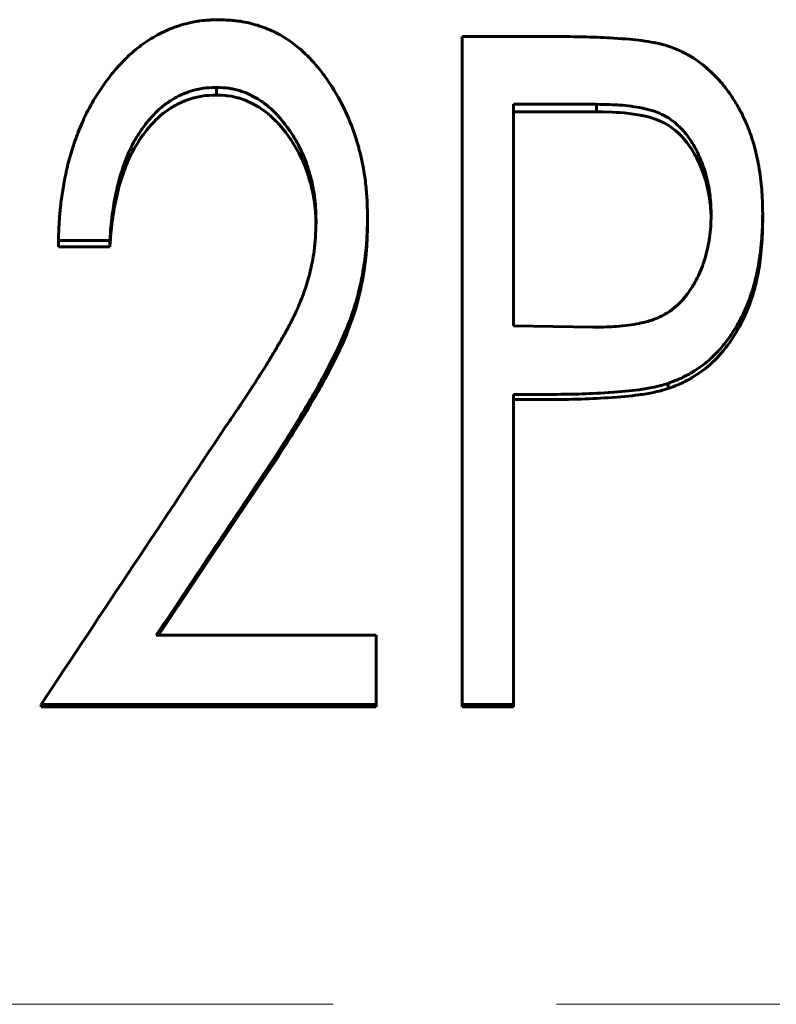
# Model space of a CAD drawing. Header units: millimetres. Extents: x 0 to 420, y 0 to 297.
# Tile 12 of 21: x 119.92 to 125, y 168.38 to 175. Entities that reach past the tile are written whole.
import ezdxf

# ---------------------------------------------------------------- set-up
doc = ezdxf.new("R2010")
doc.units = ezdxf.units.MM
doc.linetypes.add('K5LT_AXLED', pattern=[12, 7.5, -1.5, 1.5, -1.5])
doc.linetypes.add('K5LT_BASIC', pattern=[0])
doc.layers.add('Системный слой (1)', color=251, linetype='Continuous', true_color=0x6c6c6c)

# ---------------------------------------------------------------- blocks, each defined once
blk = doc.blocks.new('U13')
at = {"layer": 'Системный слой (1)', "color": 150, "linetype": 'K5LT_BASIC', "lineweight": 60, "true_color": 0x0080ff}
for p, q in [((123.835, 174.3797), (123.7893, 174.3804)), ((123.8973, 174.378), (123.835, 174.3797)), ((123.9227, 174.3769), (123.8973, 174.378)), ((123.9341, 174.3762), (123.9227, 174.3769)), ((123.9394, 174.3759), (123.9341, 174.3762)), ((123.9419, 174.3757), (123.9394, 174.3759)), ((123.9432, 174.3756), (123.9419, 174.3757)), ((123.9438, 174.3755), (123.9432, 174.3756)), ((123.9441, 174.3755), (123.9438, 174.3755)), ((123.9443, 174.3755), (123.9441, 174.3755)), ((123.9751, 174.3728), (123.9443, 174.3755)), ((123.9443, 174.3755), (123.9443, 174.3755)), ((124.0375, 174.3652), (123.9751, 174.3728)), ((124.0679, 174.3602), (124.0375, 174.3652)), ((124.083, 174.3575), (124.0679, 174.3602)), ((124.0905, 174.356), (124.083, 174.3575)), ((124.0942, 174.3553), (124.0905, 174.356)), ((124.0961, 174.3549), (124.0942, 174.3553)), ((124.097, 174.3547), (124.0961, 174.3549)), ((124.0975, 174.3546), (124.097, 174.3547)), ((124.0977, 174.3546), (124.0975, 174.3546)), ((124.0979, 174.3546), (124.0977, 174.3546)), ((124.1451, 174.3434), (124.0979, 174.3546)), ((124.1977, 174.3263), (124.1451, 174.3434)), ((124.2218, 174.3164), (124.1977, 174.3263)), ((124.2332, 174.3111), (124.2218, 174.3164)), ((124.2388, 174.3084), (124.2332, 174.3111)), ((124.2416, 174.307), (124.2388, 174.3084)), ((124.2429, 174.3063), (124.2416, 174.307)), ((124.2436, 174.3059), (124.2429, 174.3063)), ((124.2439, 174.3057), (124.2436, 174.3059)), ((124.2441, 174.3057), (124.2439, 174.3057)), ((124.2442, 174.3056), (124.2441, 174.3057)), ((124.2774, 174.2863), (124.2442, 174.3056)), ((124.323, 174.2526), (124.2774, 174.2863)), ((124.3446, 174.2331), (124.323, 174.2526)), ((124.3552, 174.2227), (124.3446, 174.2331)), ((124.3604, 174.2173), (124.3552, 174.2227)), ((124.3629, 174.2146), (124.3604, 174.2173)), ((124.3642, 174.2132), (124.3629, 174.2146)), ((124.3649, 174.2125), (124.3642, 174.2132)), ((124.3652, 174.2122), (124.3649, 174.2125)), ((124.3653, 174.212), (124.3652, 174.2122)), ((124.3654, 174.2119), (124.3653, 174.212)), ((124.3966, 174.1752), (124.3654, 174.2119)), ((124.4302, 174.1272), (124.3966, 174.1752)), ((124.446, 174.1012), (124.4302, 174.1272)), ((124.4535, 174.0876), (124.446, 174.1012)), ((124.4573, 174.0808), (124.4535, 174.0876)), ((124.4591, 174.0773), (124.4573, 174.0808)), ((124.46, 174.0755), (124.4591, 174.0773)), ((124.4605, 174.0747), (124.46, 174.0755)), ((124.4607, 174.0742), (124.4605, 174.0747)), ((124.4608, 174.074), (124.4607, 174.0742)), ((124.4609, 174.0739), (124.4608, 174.074)), ((124.4794, 174.0361), (124.4609, 174.0739)), ((124.5052, 173.9732), (124.4794, 174.0361)), ((124.5162, 173.9411), (124.5052, 173.9732)), ((124.5211, 173.9249), (124.5162, 173.9411)), ((124.5235, 173.9168), (124.5211, 173.9249)), ((124.5246, 173.9127), (124.5235, 173.9168)), ((124.5252, 173.9106), (124.5246, 173.9127)), ((124.5255, 173.9096), (124.5252, 173.9106)), ((124.5256, 173.9091), (124.5255, 173.9096)), ((124.5257, 173.9089), (124.5256, 173.9091)), ((124.5257, 173.9087), (124.5257, 173.9089)), ((124.5404, 173.847), (124.5257, 173.9087)), ((124.5469, 173.8118), (124.5404, 173.847)), ((124.5496, 173.7942), (124.5469, 173.8118)), ((124.5509, 173.7853), (124.5496, 173.7942)), ((124.5514, 173.7809), (124.5509, 173.7853)), ((124.5517, 173.7787), (124.5514, 173.7809)), ((124.5519, 173.7776), (124.5517, 173.7787)), ((124.5519, 173.777), (124.5519, 173.7776)), ((124.552, 173.7768), (124.5519, 173.777)), ((124.552, 173.7766), (124.552, 173.7768)), ((124.5548, 173.7515), (124.552, 173.7766)), ((124.5562, 173.7345), (124.5548, 173.7515)), ((124.5568, 173.726), (124.5562, 173.7345)), ((124.5571, 173.7217), (124.5568, 173.726)), ((124.5572, 173.7195), (124.5571, 173.7217)), ((124.5573, 173.7185), (124.5572, 173.7195)), ((124.5573, 173.7179), (124.5573, 173.7185)), ((124.5573, 173.7177), (124.5573, 173.7179)), ((124.5573, 173.7175), (124.5573, 173.7177)), ((124.5573, 173.7174), (124.5573, 173.7175)), ((124.5594, 173.6682), (124.5573, 173.7174))]:
    blk.add_line(p, q, dxfattribs=at)
blk = doc.blocks.new('U25')
at = {"layer": 'Системный слой (1)', "color": 150, "linetype": 'K5LT_BASIC', "lineweight": 60, "true_color": 0x0080ff}
for p, q in [((121.6223, 172.0184), (121.364, 171.6337)), ((121.364, 171.6337), (121.1056, 171.2484)), ((121.1056, 171.2484), (120.8473, 170.8627))]:
    blk.add_line(p, q, dxfattribs=at)
blk = doc.blocks.new('U30')
at = {"layer": 'Системный слой (1)', "color": 150, "linetype": 'K5LT_BASIC', "lineweight": 60, "true_color": 0x0080ff}
for p, q in [((121.2709, 174.4917), (121.2374, 174.4933)), ((121.2958, 174.4899), (121.2709, 174.4917)), ((121.3063, 174.4888), (121.2958, 174.4899)), ((121.311, 174.4883), (121.3063, 174.4888)), ((121.3132, 174.488), (121.311, 174.4883)), ((121.3143, 174.4879), (121.3132, 174.488)), ((121.3148, 174.4878), (121.3143, 174.4879)), ((121.3151, 174.4878), (121.3148, 174.4878)), ((121.3152, 174.4878), (121.3151, 174.4878)), ((121.3153, 174.4877), (121.3152, 174.4878)), ((121.3358, 174.4845), (121.3153, 174.4877)), ((121.3637, 174.4787), (121.3358, 174.4845)), ((121.3777, 174.4753), (121.3637, 174.4787)), ((121.3847, 174.4734), (121.3777, 174.4753)), ((121.3882, 174.4724), (121.3847, 174.4734)), ((121.3899, 174.4719), (121.3882, 174.4724)), ((121.3908, 174.4716), (121.3899, 174.4719)), ((121.3913, 174.4715), (121.3908, 174.4716)), ((121.3915, 174.4714), (121.3913, 174.4715)), ((121.3916, 174.4714), (121.3915, 174.4714)), ((121.4294, 174.4586), (121.3916, 174.4714)), ((121.4812, 174.4351), (121.4294, 174.4586)), ((121.5067, 174.4209), (121.4812, 174.4351)), ((121.5194, 174.4132), (121.5067, 174.4209)), ((121.5257, 174.4092), (121.5194, 174.4132)), ((121.5289, 174.4072), (121.5257, 174.4092)), ((121.5304, 174.4061), (121.5289, 174.4072)), ((121.5312, 174.4056), (121.5304, 174.4061)), ((121.5316, 174.4054), (121.5312, 174.4056)), ((121.5318, 174.4052), (121.5316, 174.4054)), ((121.5319, 174.4052), (121.5318, 174.4052)), ((121.5496, 174.3931), (121.5319, 174.4052)), ((121.573, 174.3758), (121.5496, 174.3931)), ((121.5841, 174.367), (121.573, 174.3758)), ((121.5895, 174.3625), (121.5841, 174.367)), ((121.5922, 174.3603), (121.5895, 174.3625)), ((121.5935, 174.3592), (121.5922, 174.3603)), ((121.5942, 174.3586), (121.5935, 174.3592)), ((121.5945, 174.3583), (121.5942, 174.3586)), ((121.5947, 174.3582), (121.5945, 174.3583)), ((121.5948, 174.3581), (121.5947, 174.3582)), ((121.6068, 174.3476), (121.5948, 174.3581)), ((121.6283, 174.3272), (121.6068, 174.3476)), ((121.6391, 174.3162), (121.6283, 174.3272)), ((121.6444, 174.3106), (121.6391, 174.3162)), ((121.6471, 174.3077), (121.6444, 174.3106)), ((121.6484, 174.3063), (121.6471, 174.3077)), ((121.6491, 174.3055), (121.6484, 174.3063)), ((121.6494, 174.3052), (121.6491, 174.3055)), ((121.6496, 174.305), (121.6494, 174.3052)), ((121.6496, 174.3049), (121.6496, 174.305)), ((121.6599, 174.2934), (121.6496, 174.3049)), ((121.7033, 174.2404), (121.6599, 174.2934)), ((121.7239, 174.2121), (121.7033, 174.2404)), ((121.734, 174.1975), (121.7239, 174.2121)), ((121.739, 174.1901), (121.734, 174.1975)), ((121.7415, 174.1864), (121.739, 174.1901)), ((121.7427, 174.1845), (121.7415, 174.1864)), ((121.7433, 174.1835), (121.7427, 174.1845)), ((121.7436, 174.1831), (121.7433, 174.1835)), ((121.7438, 174.1828), (121.7436, 174.1831)), ((121.7439, 174.1827), (121.7438, 174.1828)), ((121.7579, 174.1605), (121.7439, 174.1827)), ((121.7898, 174.1047), (121.7579, 174.1605)), ((121.8043, 174.0763), (121.7898, 174.1047)), ((121.8111, 174.0619), (121.8043, 174.0763)), ((121.8144, 174.0547), (121.8111, 174.0619)), ((121.816, 174.0511), (121.8144, 174.0547)), ((121.8169, 174.0493), (121.816, 174.0511)), ((121.8173, 174.0483), (121.8169, 174.0493)), ((121.8175, 174.0479), (121.8173, 174.0483)), ((121.8176, 174.0477), (121.8175, 174.0479)), ((121.8176, 174.0476), (121.8176, 174.0477)), ((121.8259, 174.0281), (121.8176, 174.0476)), ((121.8482, 173.9684), (121.8259, 174.0281)), ((121.8585, 173.9361), (121.8482, 173.9684)), ((121.8634, 173.9194), (121.8585, 173.9361)), ((121.8659, 173.9108), (121.8634, 173.9194)), ((121.867, 173.9065), (121.8659, 173.9108)), ((121.8676, 173.9044), (121.867, 173.9065)), ((121.8679, 173.9033), (121.8676, 173.9044)), ((121.8681, 173.9027), (121.8679, 173.9033)), ((121.8682, 173.9025), (121.8681, 173.9027)), ((121.8682, 173.9023), (121.8682, 173.9025)), ((121.8704, 173.8941), (121.8682, 173.9023)), ((121.8864, 173.8238), (121.8704, 173.8941)), ((121.8926, 173.7878), (121.8864, 173.8238)), ((121.8953, 173.7696), (121.8926, 173.7878)), ((121.8965, 173.7605), (121.8953, 173.7696)), ((121.8971, 173.7559), (121.8965, 173.7605)), ((121.8974, 173.7536), (121.8971, 173.7559)), ((121.8975, 173.7525), (121.8974, 173.7536)), ((121.8976, 173.7519), (121.8975, 173.7525)), ((121.8977, 173.7516), (121.8976, 173.7519)), ((121.8977, 173.7515), (121.8977, 173.7516)), ((121.898, 173.7486), (121.8977, 173.7515)), ((121.9018, 173.7115), (121.898, 173.7486)), ((121.9032, 173.6931), (121.9018, 173.7115)), ((121.9038, 173.6839), (121.9032, 173.6931)), ((121.904, 173.6793), (121.9038, 173.6839)), ((121.9041, 173.677), (121.904, 173.6793)), ((121.9042, 173.6759), (121.9041, 173.677)), ((121.9042, 173.6753), (121.9042, 173.6759)), ((121.9042, 173.675), (121.9042, 173.6753)), ((121.9042, 173.6749), (121.9042, 173.675)), ((121.9043, 173.6747), (121.9042, 173.6749)), ((121.9057, 173.626), (121.9043, 173.6747))]:
    blk.add_line(p, q, dxfattribs=at)

msp = doc.modelspace()

# ---------------------------------------------------------------- linework, layer by layer
at = {"layer": 'Системный слой (1)', "color": 150, "linetype": 'K5LT_BASIC', "lineweight": 60, "true_color": 0x0080ff}
for p, q in [((122.887, 174.8859), (123.5306, 174.8859)), ((122.887, 170.3986), (122.887, 174.8859)), ((121.2374, 174.5447), (121.2374, 174.4933)), ((123.2331, 172.9421), (123.2331, 174.4308)), ((123.7893, 174.4308), (123.2331, 174.4308)), ((123.7893, 174.3804), (123.7893, 174.4308)), ((123.7893, 174.3804), (123.2331, 174.3804)), ((124.9062, 173.6926), (124.9062, 173.6484)), ((122.2524, 173.6685), (122.2524, 173.6244)), ((120.1755, 173.5163), (120.1755, 173.4735)), ((120.5216, 173.5163), (120.1755, 173.5163)), ((120.5216, 173.5163), (120.5216, 173.4735)), ((120.5216, 173.4735), (120.1755, 173.4735)), ((123.2331, 172.9421), (123.7659, 172.9323)), ((124.2716, 172.5554), (124.2716, 172.5207)), ((123.2331, 170.3986), (123.2331, 172.4816)), ((123.4603, 172.4816), (123.2331, 172.4816)), ((123.4603, 172.4475), (123.2331, 172.4475)), ((121.6223, 172.0489), (121.6223, 172.0184)), ((120.8335, 170.8627), (122.3101, 170.8627)), ((122.3101, 170.3986), (122.3101, 170.8627)), ((122.3101, 170.3986), (120.0601, 170.3986)), ((120.0601, 170.3986), (120.0601, 170.3818)), ((122.3101, 170.3818), (120.0601, 170.3818)), ((122.3101, 170.3986), (122.3101, 170.3818)), ((122.887, 170.3986), (122.887, 170.3818)), ((123.2331, 170.3986), (122.887, 170.3986)), ((123.2331, 170.3818), (122.887, 170.3818)), ((123.2331, 170.3986), (123.2331, 170.3818))]:
    msp.add_line(p, q, dxfattribs=at)
at = {"layer": 'Системный слой (1)', "color": 30, "linetype": 'K5LT_AXLED', "lineweight": 18, "true_color": 0xff8000}
msp.add_line((42.5216, 168.3833), (201.5216, 168.3833), dxfattribs=at)
at = {"layer": 'Системный слой (1)', "color": 150, "linetype": 'K5LT_BASIC', "lineweight": 60, "true_color": 0x0080ff}
for points, knots in [([(120.1755, 173.5163), (120.1765, 173.5445), (120.1776, 173.5691), (120.179, 173.6009), (120.1799, 173.619), (120.1808, 173.6341), (120.1812, 173.6413), (120.1812, 173.6418), (120.1833, 173.6752), (120.186, 173.7069), (120.1904, 173.7487), (120.1916, 173.7588), (120.2019, 173.8441), (120.2145, 173.9171), (120.2328, 173.9986), (120.2351, 174.0083), (120.2428, 174.0402), (120.2482, 174.061), (120.2597, 174.1016), (120.2659, 174.122), (120.2782, 174.1597), (120.2849, 174.179), (120.2994, 174.2186), (120.307, 174.2385), (120.324, 174.2809), (120.3369, 174.3113), (120.3498, 174.3394), (120.3585, 174.3577), (120.3626, 174.3662), (120.3763, 174.3934), (120.386, 174.4117), (120.4067, 174.4485), (120.4179, 174.4674), (120.4519, 174.5224), (120.4969, 174.5884), (120.5464, 174.6494), (120.5739, 174.6807), (120.5771, 174.6842), (120.596, 174.7052), (120.6224, 174.7329), (120.6486, 174.7578), (120.6635, 174.7712), (120.667, 174.7743), (120.7025, 174.8053), (120.7357, 174.8307), (120.8081, 174.8791), (120.8453, 174.9002), (120.9027, 174.9274), (120.9318, 174.9399), (120.9614, 174.9507), (120.9813, 174.9575), (120.9908, 174.9606), (121.0226, 174.9701), (121.0593, 174.9797), (121.0954, 174.9865), (121.1159, 174.9897), (121.1213, 174.9905), (121.1446, 174.9937), (121.1651, 174.9956), (121.1882, 174.9969), (121.1893, 174.997), (121.2038, 174.9978), (121.2251, 174.9986), (121.2536, 174.9994)], [0, 0, 0, 0, 0.03125, 0.03125, 0.046875, 0.0605469, 0.0605469, 0.0625, 0.0625, 0.109375, 0.109375, 0.125, 0.125, 0.234375, 0.234375, 0.25, 0.25, 0.28125, 0.28125, 0.3125, 0.3125, 0.34375, 0.34375, 0.375, 0.375, 0.40625, 0.421875, 0.421875, 0.4375, 0.4375, 0.46875, 0.46875, 0.5, 0.5, 0.5625, 0.6171875, 0.6171875, 0.625, 0.625, 0.65625, 0.6796875, 0.6796875, 0.6875, 0.6875, 0.75, 0.75, 0.8125, 0.8125, 0.84375, 0.859375, 0.859375, 0.875, 0.875, 0.90625, 0.9296875, 0.9296875, 0.9375, 0.9375, 0.9677734, 0.9677734, 0.96875, 0.96875, 0.9999999, 0.9999999, 0.9999999, 0.9999999]), ([(121.2536, 174.9994), (121.3036, 174.9978), (121.3415, 174.9956), (121.3682, 174.9926), (121.3686, 174.9925), (121.3886, 174.9902), (121.4075, 174.9872), (121.4455, 174.9797), (121.4643, 174.9753), (121.523, 174.9593), (121.5603, 174.9463), (121.6311, 174.9157), (121.6642, 174.8983), (121.7285, 174.8578), (121.7864, 174.8158), (121.8398, 174.7662), (121.8672, 174.7379), (121.871, 174.7339), (121.8982, 174.7049), (121.9426, 174.6521), (121.9855, 174.5908), (122.008, 174.556), (122.011, 174.5512), (122.0901, 174.4261), (122.1484, 174.2951), (122.1912, 174.1446), (122.194, 174.1347), (122.2108, 174.0712), (122.2224, 174.0151), (122.2342, 173.9381), (122.2369, 173.9181), (122.2435, 173.862), (122.2467, 173.8248), (122.2487, 173.7864), (122.2488, 173.7848), (122.2502, 173.7583), (122.2513, 173.7198), (122.2524, 173.6685)], [0, 0, 0, 0, 0.060547, 0.060547, 0.0625, 0.0625, 0.09375, 0.09375, 0.125, 0.125, 0.1875, 0.1875, 0.25, 0.25, 0.3125, 0.367188, 0.367188, 0.375, 0.375, 0.4375, 0.492188, 0.492188, 0.5, 0.5, 0.734375, 0.734375, 0.75, 0.75, 0.84375, 0.84375, 0.875, 0.875, 0.935547, 0.935547, 0.9375, 0.9375, 1, 1, 1, 1]), ([(123.5306, 174.8859), (123.6086, 174.8858), (123.6706, 174.885), (123.7174, 174.8837), (123.7178, 174.8837), (123.7857, 174.8818), (123.8475, 174.8791), (123.9051, 174.8755), (123.9056, 174.8754), (123.9835, 174.8706), (124.0452, 174.8651), (124.0928, 174.8588), (124.0933, 174.8587), (124.123, 174.8547), (124.1502, 174.8504), (124.1798, 174.8449), (124.183, 174.8443), (124.2017, 174.8406), (124.2152, 174.8376), (124.2294, 174.8338), (124.2317, 174.8332), (124.243, 174.8301), (124.258, 174.8256), (124.2779, 174.8193)], [0, 0, 0, 0, 0.2460938, 0.2460938, 0.25, 0.25, 0.4960937, 0.4960937, 0.5, 0.5, 0.7460937, 0.7460937, 0.75, 0.75, 0.859375, 0.859375, 0.875, 0.875, 0.9296875, 0.9296875, 0.9375, 0.9375, 0.9999983, 0.9999983, 0.9999983, 0.9999983]), ([(124.2779, 174.8193), (124.2957, 174.8127), (124.325, 174.8014), (124.3464, 174.7923), (124.3559, 174.788), (124.3566, 174.7877), (124.3804, 174.7766), (124.4026, 174.7648), (124.4279, 174.7495), (124.4313, 174.7475), (124.4575, 174.7312), (124.4976, 174.7029), (124.5365, 174.6696), (124.5584, 174.6493), (124.5642, 174.6439), (124.6004, 174.6086), (124.6291, 174.5765), (124.6643, 174.5313), (124.6722, 174.5206), (124.6884, 174.4977), (124.6965, 174.4857), (124.7126, 174.461), (124.7208, 174.4478), (124.7443, 174.4085), (124.7582, 174.3834), (124.7809, 174.3381), (124.7924, 174.3123), (124.8098, 174.2689), (124.8154, 174.2545), (124.8255, 174.2269), (124.8302, 174.2135), (124.8387, 174.1872), (124.8426, 174.1745), (124.8568, 174.1251), (124.866, 174.0867), (124.875, 174.0425), (124.8758, 174.0383), (124.8815, 174.0093), (124.8898, 173.9585), (124.896, 173.9031), (124.8987, 173.8724), (124.8991, 173.8682), (124.9017, 173.837), (124.9034, 173.8093), (124.9044, 173.7805), (124.9044, 173.7793), (124.9051, 173.7596), (124.9057, 173.7309), (124.9062, 173.6926)], [0, 0, 0, 0, 0.03125, 0.058594, 0.058594, 0.0625, 0.0625, 0.117188, 0.117188, 0.125, 0.125, 0.1875, 0.234375, 0.234375, 0.25, 0.25, 0.34375, 0.34375, 0.375, 0.375, 0.40625, 0.40625, 0.4375, 0.4375, 0.5, 0.5, 0.5625, 0.5625, 0.59375, 0.59375, 0.625, 0.625, 0.65625, 0.65625, 0.742188, 0.742188, 0.75, 0.75, 0.8125, 0.867188, 0.867188, 0.875, 0.875, 0.935547, 0.935547, 0.9375, 0.9375, 1, 1, 1, 1]), ([(121.2374, 174.5447), (121.2003, 174.5433), (121.1719, 174.5413), (121.1517, 174.5387), (121.1513, 174.5386), (121.1361, 174.5366), (121.1218, 174.534), (121.0935, 174.5276), (121.0791, 174.5237), (121.0385, 174.5108), (121.0117, 174.5), (120.9649, 174.4769), (120.9458, 174.4662), (120.9218, 174.4508), (120.9156, 174.4466), (120.8881, 174.4275), (120.8478, 174.3948), (120.8089, 174.3544), (120.7885, 174.331), (120.7857, 174.3277), (120.7658, 174.3042), (120.7404, 174.2708), (120.7165, 174.2341), (120.7008, 174.2089), (120.6929, 174.1955), (120.6731, 174.1601), (120.6616, 174.1376), (120.6499, 174.1118), (120.6483, 174.1083), (120.6419, 174.0937), (120.6329, 174.0717), (120.6235, 174.0471), (120.6181, 174.0324), (120.6166, 174.0283), (120.5982, 173.9771), (120.5838, 173.9288), (120.5704, 173.873), (120.5686, 173.8655), (120.5614, 173.8331), (120.5519, 173.7856), (120.5437, 173.7343), (120.5392, 173.704), (120.5381, 173.6959), (120.5333, 173.6608), (120.5302, 173.633), (120.5277, 173.6044), (120.5276, 173.6033), (120.526, 173.5835), (120.524, 173.5547), (120.5216, 173.5163)], [0.0000001, 0.0000001, 0.0000001, 0.0000001, 0.0605469, 0.0605469, 0.0625, 0.0625, 0.09375, 0.09375, 0.125, 0.125, 0.1875, 0.1875, 0.234375, 0.234375, 0.25, 0.25, 0.3125, 0.3671875, 0.3671875, 0.375, 0.375, 0.4375, 0.46875, 0.46875, 0.5, 0.5, 0.5546875, 0.5546875, 0.5625, 0.5625, 0.59375, 0.6171875, 0.6171875, 0.625, 0.625, 0.734375, 0.734375, 0.75, 0.75, 0.8125, 0.859375, 0.859375, 0.875, 0.875, 0.9355469, 0.9355469, 0.9375, 0.9375, 1, 1, 1, 1]), ([(121.9062, 173.6416), (121.906, 173.6589), (121.9057, 173.6739), (121.9052, 173.6933), (121.9049, 173.7037), (121.9046, 173.7124), (121.9044, 173.717), (121.9043, 173.7176), (121.903, 173.7447), (121.9009, 173.7703), (121.8917, 173.8456), (121.8827, 173.8932), (121.8699, 173.9425), (121.8691, 173.9452), (121.8608, 173.9761), (121.8459, 174.0247), (121.8293, 174.068), (121.82, 174.0897), (121.8189, 174.0922), (121.8021, 174.1302), (121.7844, 174.1646), (121.7579, 174.2093), (121.7512, 174.2201), (121.7293, 174.254), (121.7009, 174.2944), (121.6705, 174.3312), (121.6539, 174.35), (121.652, 174.3521), (121.6313, 174.3749), (121.614, 174.3918), (121.5756, 174.4247), (121.5547, 174.4405), (121.5092, 174.4709), (121.4688, 174.494), (121.4274, 174.5108), (121.4036, 174.5189), (121.3981, 174.5207), (121.3788, 174.5263), (121.3549, 174.5324), (121.3311, 174.5367), (121.3185, 174.5386), (121.3164, 174.5389), (121.2979, 174.5414), (121.2719, 174.5433), (121.2374, 174.5447)], [0, 0, 0, 0, 0.03125, 0.03125, 0.046875, 0.058594, 0.058594, 0.0625, 0.0625, 0.125, 0.125, 0.242188, 0.242188, 0.25, 0.25, 0.3125, 0.367188, 0.367188, 0.375, 0.375, 0.46875, 0.46875, 0.5, 0.5, 0.5625, 0.617188, 0.617188, 0.625, 0.625, 0.6875, 0.6875, 0.75, 0.75, 0.8125, 0.859375, 0.859375, 0.875, 0.875, 0.90625, 0.933594, 0.933594, 0.9375, 0.9375, 1, 1, 1, 1]), ([(121.2374, 174.4933), (121.1991, 174.4919), (121.1701, 174.4899), (121.1504, 174.4872), (121.1218, 174.4834), (121.0935, 174.477), (121.0655, 174.4683), (121.0385, 174.4598), (121.0116, 174.449), (120.985, 174.4359), (120.9582, 174.4229), (120.9333, 174.4083), (120.9101, 174.3923), (120.8662, 174.362), (120.824, 174.3231), (120.7835, 174.2756), (120.7482, 174.2343), (120.7156, 174.1872), (120.6857, 174.1343), (120.6713, 174.1088), (120.6584, 174.0833), (120.6471, 174.0576), (120.6368, 174.0345), (120.6263, 174.0079), (120.6154, 173.9779), (120.5958, 173.9237), (120.5797, 173.8689), (120.5672, 173.8134), (120.5556, 173.762), (120.5456, 173.7057), (120.5371, 173.6445), (120.5331, 173.6159), (120.53, 173.5875), (120.5276, 173.5592), (120.526, 173.5402), (120.524, 173.5116), (120.5216, 173.4735)], [0, 0, 0, 0, 0.0625, 0.0625, 0.0625, 0.125, 0.125, 0.125, 0.1875, 0.1875, 0.1875, 0.25, 0.25, 0.25, 0.375, 0.375, 0.375, 0.5, 0.5, 0.5, 0.5625, 0.5625, 0.5625, 0.625, 0.625, 0.625, 0.75, 0.75, 0.75, 0.875, 0.875, 0.875, 0.9375, 0.9375, 0.9375, 1, 1, 1, 1]), ([(124.5601, 173.6908), (124.5591, 173.725), (124.558, 173.7517), (124.5567, 173.7733), (124.5565, 173.7756), (124.5562, 173.7799), (124.5559, 173.7836), (124.5541, 173.8055), (124.5519, 173.8245), (124.5451, 173.8695), (124.5398, 173.897), (124.5279, 173.9484), (124.5177, 173.9852), (124.5056, 174.0195), (124.4993, 174.0362), (124.4966, 174.043), (124.4806, 174.0824), (124.4544, 174.1376), (124.4126, 174.2042), (124.3849, 174.2392), (124.3694, 174.2566), (124.3677, 174.2584), (124.3471, 174.2808), (124.3134, 174.312), (124.2768, 174.3368), (124.2552, 174.3494), (124.2493, 174.3527), (124.2239, 174.366), (124.182, 174.3837), (124.1329, 174.3971), (124.105, 174.4033), (124.101, 174.4041), (124.0733, 174.4098), (124.0239, 174.4182), (123.9726, 174.4237), (123.946, 174.4257), (123.9449, 174.4258), (123.91, 174.4284), (123.8583, 174.4301), (123.7893, 174.4308)], [0, 0, 0, 0, 0.0625, 0.0625, 0.070312, 0.070312, 0.078125, 0.078125, 0.125, 0.125, 0.1875, 0.1875, 0.25, 0.28125, 0.28125, 0.296875, 0.296875, 0.375, 0.4375, 0.492188, 0.492188, 0.5, 0.5, 0.5625, 0.609375, 0.609375, 0.625, 0.625, 0.6875, 0.742188, 0.742188, 0.75, 0.75, 0.8125, 0.873047, 0.873047, 0.875, 0.875, 1, 1, 1, 1]), ([(123.7659, 172.9323), (123.8354, 172.9336), (123.8878, 172.9355), (123.9237, 172.9382), (123.9239, 172.9382), (123.9796, 172.9424), (124.0306, 172.9492), (124.0793, 172.9591), (124.0805, 172.9593), (124.1111, 172.9656), (124.1582, 172.9783), (124.1995, 172.9947), (124.2217, 173.005), (124.2267, 173.0075), (124.2554, 173.0223), (124.2967, 173.0484), (124.3343, 173.0816), (124.3535, 173.1011), (124.3561, 173.1038), (124.3755, 173.1242), (124.404, 173.1588), (124.4298, 173.1983), (124.4439, 173.2221), (124.4476, 173.2286), (124.4732, 173.2748), (124.492, 173.3169), (124.5094, 173.3669), (124.5116, 173.3734), (124.5213, 173.4035), (124.5332, 173.447), (124.5423, 173.493), (124.5468, 173.5198), (124.5479, 173.527), (124.5526, 173.5581), (124.5552, 173.5835), (124.5569, 173.6103), (124.557, 173.6114), (124.5581, 173.6294), (124.5591, 173.6557), (124.5601, 173.6908)], [0, 0, 0, 0, 0.1230469, 0.1230469, 0.125, 0.125, 0.2460938, 0.2460938, 0.25, 0.25, 0.3125, 0.359375, 0.359375, 0.375, 0.375, 0.4375, 0.4921875, 0.4921875, 0.5, 0.5, 0.5625, 0.609375, 0.609375, 0.625, 0.625, 0.734375, 0.734375, 0.75, 0.75, 0.8125, 0.859375, 0.859375, 0.875, 0.875, 0.9355469, 0.9355469, 0.9375, 0.9375, 0.9999973, 0.9999973, 0.9999973, 0.9999973]), ([(124.9062, 173.6926), (124.906, 173.6733), (124.9057, 173.6565), (124.9053, 173.6348), (124.905, 173.6232), (124.9047, 173.6134), (124.9046, 173.6083), (124.9046, 173.6076), (124.9036, 173.5816), (124.9022, 173.5565), (124.8999, 173.5267), (124.8996, 173.5234), (124.8964, 173.485), (124.8931, 173.4536), (124.8876, 173.4105), (124.8843, 173.3866), (124.8806, 173.3646), (124.8785, 173.3526), (124.878, 173.35), (124.8725, 173.3209), (124.8665, 173.2931), (124.8516, 173.2303), (124.844, 173.2025), (124.8282, 173.1531), (124.8182, 173.1254), (124.8007, 173.0811), (124.792, 173.06), (124.7833, 173.0406), (124.7775, 173.028), (124.7748, 173.0222), (124.7536, 172.9784), (124.7323, 172.941), (124.7, 172.891), (124.6913, 172.8781), (124.6659, 172.8419), (124.639, 172.8073), (124.6099, 172.7751), (124.5899, 172.7541), (124.5793, 172.7436), (124.5489, 172.7147), (124.5109, 172.6826), (124.4683, 172.653), (124.4429, 172.6368), (124.4361, 172.6326), (124.4061, 172.6144), (124.3812, 172.6012), (124.3543, 172.589), (124.3532, 172.5885), (124.3348, 172.5801), (124.3078, 172.5692), (124.2716, 172.5554)], [0, 0, 0, 0, 0.03125, 0.03125, 0.046875, 0.0585938, 0.0585938, 0.0625, 0.0625, 0.1171875, 0.1171875, 0.125, 0.125, 0.1875, 0.1875, 0.21875, 0.2421875, 0.2421875, 0.25, 0.25, 0.3125, 0.3125, 0.375, 0.375, 0.4375, 0.4375, 0.46875, 0.484375, 0.484375, 0.5, 0.5, 0.59375, 0.59375, 0.625, 0.625, 0.6875, 0.71875, 0.71875, 0.75, 0.75, 0.8125, 0.859375, 0.859375, 0.875, 0.875, 0.9355469, 0.9355469, 0.9375, 0.9375, 0.9999995, 0.9999995, 0.9999995, 0.9999995]), ([(121.3014, 172.2672), (121.3251, 172.3021), (121.3458, 172.3328), (121.3726, 172.3724), (121.3885, 172.396), (121.4016, 172.4156), (121.4077, 172.4248), (121.4079, 172.4251), (121.4431, 172.4779), (121.4774, 172.5305), (121.512, 172.5844), (121.5123, 172.585), (121.5359, 172.6217), (121.5557, 172.653), (121.5811, 172.6935), (121.5888, 172.706), (121.6027, 172.7287), (121.6091, 172.7392), (121.6198, 172.7572), (121.6265, 172.7686), (121.6385, 172.7892), (121.646, 172.8023), (121.6546, 172.8173), (121.6598, 172.8263), (121.6609, 172.8282), (121.6749, 172.8527), (121.6851, 172.8705), (121.6969, 172.8913), (121.7032, 172.9024), (121.7074, 172.91), (121.7092, 172.9132), (121.7092, 172.9131), (121.7225, 172.9373), (121.7354, 172.9619), (121.75, 172.9913), (121.7517, 172.9947), (121.7615, 173.0147), (121.7742, 173.0414), (121.785, 173.0656), (121.7908, 173.0789), (121.7921, 173.0818), (121.8179, 173.1425), (121.8388, 173.2026), (121.8716, 173.3203), (121.8832, 173.3747), (121.8922, 173.4364), (121.8933, 173.4445), (121.8961, 173.4666), (121.8992, 173.4962), (121.9015, 173.5277), (121.9025, 173.5445), (121.9025, 173.5459), (121.9037, 173.5677), (121.905, 173.5994), (121.9062, 173.6416)], [0, 0, 0, 0, 0.0625, 0.0625, 0.09375, 0.123047, 0.123047, 0.125, 0.125, 0.248047, 0.248047, 0.25, 0.25, 0.3125, 0.3125, 0.34375, 0.34375, 0.375, 0.375, 0.40625, 0.40625, 0.421875, 0.433594, 0.433594, 0.4375, 0.4375, 0.46875, 0.46875, 0.484375, 0.498047, 0.498047, 0.5, 0.5, 0.554688, 0.554688, 0.5625, 0.5625, 0.59375, 0.617188, 0.617188, 0.625, 0.625, 0.75, 0.75, 0.859375, 0.859375, 0.875, 0.875, 0.90625, 0.935547, 0.935547, 0.9375, 0.9375, 1, 1, 1, 1]), ([(122.2524, 173.6685), (122.2518, 173.644), (122.2512, 173.6227), (122.2504, 173.5952), (122.2499, 173.5795), (122.2494, 173.5664), (122.2491, 173.5601), (122.2491, 173.5598), (122.2482, 173.5388), (122.2465, 173.5102), (122.2444, 173.4833), (122.2429, 173.4658), (122.2421, 173.4576), (122.2359, 173.3966), (122.228, 173.3428), (122.2142, 173.269), (122.2103, 173.2498), (122.1918, 173.1632), (122.1736, 173.0967), (122.1503, 173.0279), (122.1487, 173.0233), (122.1256, 172.9569), (122.0983, 172.8899), (122.0649, 172.8173), (122.0643, 172.8158), (122.0391, 172.7612), (122.0068, 172.697), (121.9621, 172.6131), (121.957, 172.6036), (121.9505, 172.5916), (121.9493, 172.5894), (121.9385, 172.5695), (121.9126, 172.5227), (121.8806, 172.4671), (121.8587, 172.4297), (121.8571, 172.427), (121.8189, 172.3619), (121.7813, 172.2997), (121.7424, 172.2377), (121.7416, 172.2364), (121.7162, 172.196), (121.6766, 172.1337), (121.6223, 172.0489)], [0, 0, 0, 0, 0.03125, 0.03125, 0.046875, 0.060547, 0.060547, 0.0625, 0.0625, 0.09375, 0.109375, 0.109375, 0.125, 0.125, 0.21875, 0.21875, 0.25, 0.25, 0.367188, 0.367188, 0.375, 0.375, 0.498047, 0.498047, 0.5, 0.5, 0.625, 0.625, 0.640625, 0.640625, 0.644531, 0.644531, 0.6875, 0.746094, 0.746094, 0.75, 0.75, 0.873047, 0.873047, 0.875, 0.875, 1, 1, 1, 1]), ([(122.2524, 173.6244), (122.2512, 173.576), (122.2501, 173.5397), (122.249, 173.5155), (122.2473, 173.4762), (122.2447, 173.4399), (122.2413, 173.4067), (122.2341, 173.3376), (122.2225, 173.2657), (122.2064, 173.1912), (122.1909, 173.1188), (122.1712, 173.0487), (122.1473, 172.9807), (122.1252, 172.9178), (122.0974, 172.8503), (122.0639, 172.7781), (122.0391, 172.7247), (122.0068, 172.6611), (121.967, 172.5871), (121.9472, 172.5503), (121.9275, 172.5147), (121.9078, 172.4804), (121.8922, 172.4531), (121.8749, 172.4234), (121.8559, 172.3913), (121.8184, 172.3277), (121.7801, 172.2652), (121.7412, 172.2037), (121.7162, 172.1642), (121.6766, 172.1025), (121.6223, 172.0184)], [0, 0, 0, 0, 0.0625, 0.0625, 0.0625, 0.125, 0.125, 0.125, 0.25, 0.25, 0.25, 0.375, 0.375, 0.375, 0.5, 0.5, 0.5, 0.625, 0.625, 0.625, 0.696429, 0.696429, 0.696429, 0.75, 0.75, 0.75, 0.875, 0.875, 0.875, 1, 1, 1, 1]), ([(124.9062, 173.6484), (124.9057, 173.6101), (124.9052, 173.5814), (124.9045, 173.5623), (124.9035, 173.5349), (124.9018, 173.5063), (124.8992, 173.4763), (124.8935, 173.4087), (124.8862, 173.3517), (124.8774, 173.3054), (124.8725, 173.2798), (124.8664, 173.2517), (124.8591, 173.2211), (124.8516, 173.1899), (124.8439, 173.1622), (124.8361, 173.1378), (124.8282, 173.1133), (124.8183, 173.0863), (124.8065, 173.0566), (124.7949, 173.0273), (124.7833, 173.0009), (124.7718, 172.9773), (124.7475, 172.9277), (124.7179, 172.8782), (124.6829, 172.8287), (124.649, 172.7809), (124.6111, 172.7372), (124.5692, 172.6977), (124.5287, 172.6596), (124.4823, 172.6248), (124.43, 172.5934), (124.4054, 172.5787), (124.3796, 172.5653), (124.3526, 172.5532), (124.3348, 172.5452), (124.3078, 172.5343), (124.2716, 172.5207)], [0, 0, 0, 0, 0.0625, 0.0625, 0.0625, 0.125, 0.125, 0.125, 0.25, 0.25, 0.25, 0.3125, 0.3125, 0.3125, 0.375, 0.375, 0.375, 0.4375, 0.4375, 0.4375, 0.5, 0.5, 0.5, 0.625, 0.625, 0.625, 0.75, 0.75, 0.75, 0.875, 0.875, 0.875, 0.9375, 0.9375, 0.9375, 1, 1, 1, 1]), ([(124.2716, 172.5554), (124.2512, 172.5494), (124.2356, 172.5448), (124.2239, 172.5417), (124.2235, 172.5416), (124.2106, 172.5381), (124.1983, 172.5351), (124.1814, 172.5313), (124.1766, 172.5303), (124.1435, 172.5234), (124.1111, 172.5179), (124.0744, 172.5129), (124.073, 172.5127), (124.0194, 172.5055), (123.9542, 172.4993), (123.8738, 172.4938), (123.8709, 172.4936), (123.8005, 172.4889), (123.7346, 172.4857), (123.6687, 172.4839), (123.6661, 172.4838), (123.6169, 172.4825), (123.5488, 172.4818), (123.4603, 172.4816)], [0, 0, 0, 0, 0.058594, 0.058594, 0.0625, 0.0625, 0.109375, 0.109375, 0.125, 0.125, 0.246094, 0.246094, 0.25, 0.25, 0.492188, 0.492188, 0.5, 0.5, 0.742188, 0.742188, 0.75, 0.75, 1, 1, 1, 1]), ([(124.2716, 172.5207), (124.2499, 172.5143), (124.2335, 172.5096), (124.2225, 172.5066), (124.2067, 172.5024), (124.1901, 172.4985), (124.1728, 172.495), (124.1426, 172.4887), (124.1091, 172.4831), (124.0721, 172.4782), (124.0179, 172.4709), (123.9501, 172.4646), (123.8687, 172.4592), (123.7986, 172.4546), (123.7305, 172.4514), (123.6646, 172.4496), (123.617, 172.4483), (123.5489, 172.4476), (123.4603, 172.4475)], [0, 0, 0, 0, 0.0625, 0.0625, 0.0625, 0.125, 0.125, 0.125, 0.25, 0.25, 0.25, 0.5, 0.5, 0.5, 0.75, 0.75, 0.75, 1, 1, 1, 1])]:
    msp.add_open_spline(points, degree=3, knots=knots, dxfattribs=at)
for points in [[(120.0601, 170.3986), (120.4738, 171.0232), (120.8876, 171.6464), (121.3014, 172.2672)], [(121.6223, 172.0489), (121.3593, 171.6544), (121.0964, 171.2589), (120.8335, 170.8627)]]:
    msp.add_open_spline(points, degree=3, dxfattribs=at)

# ---------------------------------------------------------------- block references
at = {"layer": 'Системный слой (1)'}
for name in ['U30', 'U13', 'U25']:
    msp.add_blockref(name, (0, 0), dxfattribs=at)

doc.saveas('drawing.dxf')
